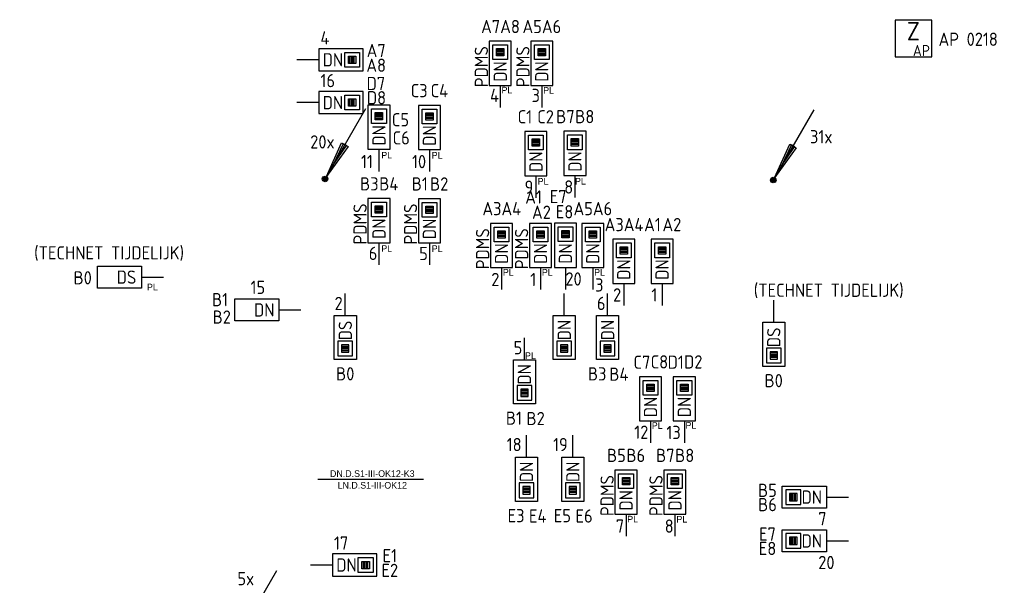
# Model space of a CAD drawing. Header units: millimetres. Extents: x 4336 to 79204, y -9688 to 63134.
# Tile 32 of 38: x 52775 to 66164, y 11857 to 19545. Entities that reach past the tile are written whole.
import ezdxf
from ezdxf.enums import TextEntityAlignment as Align

# ---------------------------------------------------------------- set-up
doc = ezdxf.new("R2010")
doc.units = ezdxf.units.MM
doc.header["$LTSCALE"] = 100
doc.linetypes.add('B0202', pattern=[28.125, 18.75, -3.125, 3.125, -3.125])
doc.layers.get('0').update_dxf_attribs({"linetype": 'CONTINUOUS'})
for name, color, linetype in [('DBTA GRO_ATTRIB', 2, 'CONTINUOUS'), ('EB6416--_ATTRIB', 1, 'CONTINUOUS'), ('EB6441--_ATTRIB', 2, 'CONTINUOUS'), ('EB6445--_ATTRIB', 2, 'CONTINUOUS'), ('EL6416--_WIRELESS-Z', 1, 'CONTINUOUS'), ('EL6441--_DATACOM', 3, 'CONTINUOUS'), ('EL644104_LEIDING4', 2, 'B0202'), ('EL6445--_DATANET', 3, 'CONTINUOUS')]:
    doc.layers.add(name, color=color, linetype=linetype)
doc.styles.add('1_5', font='isocp.shx', dxfattribs={"height": 1.5})
doc.styles.add('1_8', font='iso')
doc.styles.add('2_5', font='isocp.shx', dxfattribs={"height": 2.5})
doc.styles.add('BURO-025', font='burofont.shx', dxfattribs={"height": 2.5})
doc.styles.add('NORATT', font='isocp.shx')

# ---------------------------------------------------------------- blocks, each defined once
blk = doc.blocks.new('EA644501')
for p, q in [((-1.5, 6), (-1.5, 0)), ((1.5, 6), (-1.5, 6)), ((1.5, 0), (1.5, 6)), ((-1.5, 0), (1.5, 0))]:
    blk.add_line(p, q)
at = {"color": 2}
blk.add_line((0, 0), (0, -3), dxfattribs=at)
at = {"style": '1_8', "flags": 9}
blk.add_attdef('NUMMER', text='', height=1.8, rotation=90, dxfattribs=at).set_placement((-3.5, 8), align=Align.BOTTOM_LEFT)
at = {"style": '1_8'}
for tag, flags, p in [('NUMMERBP', 9, (1.5, 8)), ('NUMMERAP', 9, (-1.5, 8)), ('NUMMERA', 8, (-1.5, 8)), ('NUMMERB', 8, (1.5, 8))]:
    blk.add_attdef(tag, text='', height=1.8, rotation=90, dxfattribs=dict(at, flags=flags)).set_placement(p, align=Align.MIDDLE_CENTER)
at = {"style": '1_8', "flags": 8}
blk.add_attdef('CODE', text='', height=1.8, rotation=90, dxfattribs=at).set_placement((0, 0.5), align=Align.MIDDLE_LEFT)
at = {"style": '1_8', "flags": 9}
for tag, p in [('TYPE', (0, 4)), ('PDATE', (0, 2)), ('FABR', (0, 3)), ('PVERS', (0, 1)), ('PCODE', (0, 0))]:
    blk.add_attdef(tag, text='', height=1.8, dxfattribs=at).set_placement(p, align=Align.MIDDLE_CENTER)
for tag in ['VERD', 'PATCHSTR', 'PANEEL']:
    blk.add_attdef(tag, text='', height=1.8, dxfattribs=at).set_placement((2, 0), align=Align.BOTTOM_LEFT)
blk = doc.blocks.new('EA600123')
at = {"linetype": 'Continuous'}
for p, q in [((5.5, 9.53), (0.19, 0.32)), ((-0.37, 0.07), (0.37, 0.07)), ((-0.3, 0.23), (0.3, 0.23)), ((-0.37, -0.08), (0.37, -0.08)), ((-0.3, -0.23), (0.3, -0.23))]:
    blk.add_line(p, q, dxfattribs=at)
for points in [[(3.12, 4.4), (0.19, 0.32), (2.25, 4.9)], [(2.47, 4.78), (1.06, 1.84), (2.9, 4.53)]]:
    blk.add_lwpolyline(points, close=True, dxfattribs=at)
blk.add_circle((0, 0), 0.375, dxfattribs=at)
at = {"linetype": 'Continuous', "style": '1_8', "flags": 8}
blk.add_attdef('KBTALB', (5, 5), '', height=1.8, dxfattribs=at)
at = {"style": '1_8'}
for tag, flags, p in [('CODE', 9, (0, 3)), ('M_CODE', 8, (0, 0))]:
    blk.add_attdef(tag, text='', height=1.8, dxfattribs=dict(at, flags=flags)).set_placement(p, align=Align.MIDDLE_CENTER)
at = {"linetype": 'Continuous', "style": '1_8', "flags": 9}
for tag, p in [('PCODE', (1.25, 0)), ('PVERS', (1.25, -2)), ('PDATE', (1.25, -4))]:
    blk.add_attdef(tag, text='', height=1.8, dxfattribs=at).set_placement(p, align=Align.MIDDLE_LEFT)
blk = doc.blocks.new('EA644502')
for p, q in [((-1.5, 6), (-1.5, 0)), ((1.5, 6), (-1.5, 6)), ((1.5, 0), (1.5, 6)), ((-1.5, 0), (1.5, 0))]:
    blk.add_line(p, q)
at = {"color": 1}
for p, q in [((-1, 5.5), (1, 5.5)), ((-1, 3.5), (-1, 5.5)), ((1, 5.5), (1, 3.5)), ((-0.5, 5), (0.5, 5)), ((-0.5, 4), (-0.5, 5)), ((0.5, 4.8), (-0.5, 4.8)), ((0.5, 4.6), (-0.5, 4.6)), ((0.5, 4.4), (-0.5, 4.4)), ((0.5, 4.2), (-0.5, 4.2)), ((0.5, 5), (0.5, 4)), ((1, 3.5), (-1, 3.5)), ((0.5, 4), (-0.5, 4))]:
    blk.add_line(p, q, dxfattribs=at)
at = {"color": 2}
blk.add_line((0, 0), (0, -3), dxfattribs=at)
at = {"style": 'NORATT', "flags": 8}
for tag, p in [('NUMMERA', (-1.5, 8)), ('NUMMERB', (1.5, 8))]:
    blk.add_attdef(tag, text='', height=1.8, rotation=90, dxfattribs=at).set_placement(p, align=Align.MIDDLE_CENTER)
blk.add_attdef('CODE', text='', height=1.8, rotation=90, dxfattribs=at).set_placement((0, 0.5), align=Align.MIDDLE_LEFT)
at = {"style": 'NORATT', "flags": 9}
for tag, p in [('VERD', (0, 4)), ('PATCHSTR', (0, 4)), ('PANEEL', (0, 4)), ('NUMMER', (6, 3)), ('HOOGTE', (-3, 2)), ('TYPE', (0, -2.5)), ('FABR', (0, -2.5)), ('PCODE', (0, -3)), ('PVERS', (0, -3)), ('PDATE', (0, -3))]:
    blk.add_attdef(tag, text='', height=1.8, dxfattribs=at).set_placement(p, align=Align.BOTTOM_LEFT)
for tag, p in [('NUMMERAP', (8, 1.5)), ('NUMMERBP', (8, -1.5))]:
    blk.add_attdef(tag, text='', height=1.8, dxfattribs=at).set_placement(p, align=Align.MIDDLE_CENTER)
blk = doc.blocks.new('Wrls-Zender')
blk.add_lwpolyline([(-2.5, -2.5), (2.5, -2.5), (2.5, 2.5), (-2.5, 2.5)], close=True)
at = {"style": '2_5'}
blk.add_text('Z', height=2.5, dxfattribs=at).set_placement((0, 1), align=Align.MIDDLE_CENTER)
at = {"style": '1_5'}
blk.add_text('AP', height=1.5, dxfattribs=at).set_placement((2.25, -2.38), align=Align.RIGHT)
at = {"style": '1_8', "flags": 8}
blk.add_attdef('ADRES', (3, -2.5), '', height=1.8, dxfattribs=at)
at = {"style": '1_8', "flags": 9}
blk.add_attdef('M_CODE', text='', height=1.8, dxfattribs=at).set_placement((-2.5, -4.5), align=Align.MIDDLE_LEFT)

msp = doc.modelspace()

# ---------------------------------------------------------------- linework, layer by layer
at = {"layer": 'EL644104_LEIDING4', "linetype": 'ByBlock'}
msp.add_line((56830, 13300, -600), (58266, 13300, -600), dxfattribs=at)

# ---------------------------------------------------------------- block references
at = {"layer": 'EL6416--_WIRELESS-Z'}
ref = msp.add_blockref('Wrls-Zender', (64928, 19289), dxfattribs=dict(at, xscale=100, yscale=100, zscale=100))
ref.add_attrib('ADRES', 'AP 0218', (65270, 19189), dxfattribs={"layer": 'EB6416--_ATTRIB', "color": 1, "height": 180, "style": 'NORATT', "flags": 8})
at = {"layer": 'EL6441--_DATACOM'}
ref = msp.add_blockref('EA600123', (56928, 17381), dxfattribs=dict(at, xscale=100, yscale=100, zscale=100))
ref.add_attrib('KBTALB', '20x', (56726, 17794), dxfattribs={"layer": 'EB6441--_ATTRIB', "color": 1, "linetype": 'Continuous', "height": 180, "style": '1_8', "flags": 8})
ref = msp.add_blockref('EA600123', (63022, 17365), dxfattribs=dict(at, xscale=100, yscale=100, zscale=100))
ref.add_attrib('KBTALB', '31x', (63522, 17865), dxfattribs={"layer": 'EB6441--_ATTRIB', "color": 1, "linetype": 'Continuous', "height": 180, "style": '1_8', "flags": 8})
ref = msp.add_blockref('EA600123', (55717, 11101), dxfattribs=dict(at, xscale=100, yscale=100, zscale=100))
ref.add_attrib('KBTALB', '5x', (55736, 11858), dxfattribs={"layer": 'EB6441--_ATTRIB', "color": 1, "linetype": 'Continuous', "height": 180, "style": '1_8', "flags": 8})
at = {"layer": 'EL6445--_DATANET'}
ref = msp.add_blockref('EA644502', (59310, 18652), dxfattribs=dict(at, xscale=100, yscale=100, zscale=100))
ref.add_attrib('CODE', 'DN', dxfattribs={"layer": 'EB6445--_ATTRIB', "color": 1, "height": 180, "rotation": 90, "style": 'NORATT', "flags": 8}).set_placement((59310, 18702), align=Align.MIDDLE_LEFT)
ref.add_attrib('NUMMERA', 'A7', dxfattribs={"layer": 'EB6445--_ATTRIB', "color": 1, "height": 180, "style": 'NORATT', "flags": 8}).set_placement((59179, 19452), align=Align.MIDDLE_CENTER)
ref.add_attrib('NUMMERB', 'A8', dxfattribs={"layer": 'EB6445--_ATTRIB', "color": 1, "height": 180, "style": 'NORATT', "flags": 8}).set_placement((59443, 19452), align=Align.MIDDLE_CENTER)
ref.add_attrib('PATCHSTR', 'PDMS', dxfattribs={"layer": 'EB6445--_ATTRIB', "color": 1, "height": 180, "rotation": 90, "style": 'NORATT', "flags": 8}).set_placement((59197, 18627), align=Align.BOTTOM_LEFT)
ref.add_attrib('TYPE', '4', dxfattribs={"layer": 'EB6445--_ATTRIB', "color": 1, "height": 180, "style": 'NORATT', "flags": 8}).set_placement((59171, 18372), align=Align.BOTTOM_LEFT)
ref = msp.add_blockref('EA644502', (59874, 18652), dxfattribs=dict(at, xscale=100, yscale=100, zscale=100))
ref.add_attrib('CODE', 'DN', dxfattribs={"layer": 'EB6445--_ATTRIB', "color": 1, "height": 180, "rotation": 90, "style": 'NORATT', "flags": 8}).set_placement((59874, 18702), align=Align.MIDDLE_LEFT)
ref.add_attrib('NUMMERA', 'A5', dxfattribs={"layer": 'EB6445--_ATTRIB', "color": 1, "height": 180, "style": 'NORATT', "flags": 8}).set_placement((59744, 19452), align=Align.MIDDLE_CENTER)
ref.add_attrib('NUMMERB', 'A6', dxfattribs={"layer": 'EB6445--_ATTRIB', "color": 1, "height": 180, "style": 'NORATT', "flags": 8}).set_placement((60008, 19452), align=Align.MIDDLE_CENTER)
ref.add_attrib('PATCHSTR', 'PDMS', dxfattribs={"layer": 'EB6445--_ATTRIB', "color": 1, "height": 180, "rotation": 90, "style": 'NORATT', "flags": 8}).set_placement((59762, 18627), align=Align.BOTTOM_LEFT)
ref.add_attrib('TYPE', '3', dxfattribs={"layer": 'EB6445--_ATTRIB', "color": 1, "height": 180, "style": 'NORATT', "flags": 8}).set_placement((59736, 18372), align=Align.BOTTOM_LEFT)
ref = msp.add_blockref('EA644502', (56845, 19000), dxfattribs=dict(at, xscale=100, yscale=100, zscale=100, rotation=270))
ref.add_attrib('CODE', 'DN', dxfattribs={"layer": 'EB6445--_ATTRIB', "color": 1, "height": 180, "style": 'NORATT', "flags": 8}).set_placement((56895, 19000), align=Align.MIDDLE_LEFT)
ref.add_attrib('NUMMERA', 'A7', dxfattribs={"layer": 'EB6445--_ATTRIB', "color": 1, "height": 180, "style": 'NORATT', "flags": 8}).set_placement((57623, 19126), align=Align.MIDDLE_CENTER)
ref.add_attrib('NUMMERB', 'A8', dxfattribs={"layer": 'EB6445--_ATTRIB', "color": 1, "height": 180, "style": 'NORATT', "flags": 8}).set_placement((57623, 18926), align=Align.MIDDLE_CENTER)
ref.add_attrib('TYPE', '4', dxfattribs={"layer": 'EB6445--_ATTRIB', "color": 1, "height": 180, "style": 'NORATT', "flags": 8}).set_placement((56865, 19154), align=Align.BOTTOM_LEFT)
ref = msp.add_blockref('EA644502', (56845, 18418), dxfattribs=dict(at, xscale=100, yscale=100, zscale=100, rotation=270))
ref.add_attrib('CODE', 'DN', dxfattribs={"layer": 'EB6445--_ATTRIB', "color": 1, "height": 180, "style": 'NORATT', "flags": 8}).set_placement((56895, 18418), align=Align.MIDDLE_LEFT)
ref.add_attrib('NUMMERA', 'D7', dxfattribs={"layer": 'EB6445--_ATTRIB', "color": 1, "height": 180, "style": 'NORATT', "flags": 8}).set_placement((57619, 18678), align=Align.MIDDLE_CENTER)
ref.add_attrib('NUMMERB', 'D8', dxfattribs={"layer": 'EB6445--_ATTRIB', "color": 1, "height": 180, "style": 'NORATT', "flags": 8}).set_placement((57627, 18484), align=Align.MIDDLE_CENTER)
ref.add_attrib('TYPE', '16', dxfattribs={"layer": 'EB6445--_ATTRIB', "color": 1, "height": 180, "style": 'NORATT', "flags": 8}).set_placement((56865, 18573), align=Align.BOTTOM_LEFT)
ref = msp.add_blockref('EA644502', (58347, 17781), dxfattribs=dict(at, xscale=100, yscale=100, zscale=100))
ref.add_attrib('CODE', 'DN', dxfattribs={"layer": 'EB6445--_ATTRIB', "color": 1, "height": 180, "rotation": 90, "style": 'NORATT', "flags": 8}).set_placement((58347, 17831), align=Align.MIDDLE_LEFT)
ref.add_attrib('NUMMERA', 'C3', dxfattribs={"layer": 'EB6445--_ATTRIB', "color": 1, "height": 180, "style": 'NORATT', "flags": 8}).set_placement((58207, 18581), align=Align.MIDDLE_CENTER)
ref.add_attrib('NUMMERB', 'C4', dxfattribs={"layer": 'EB6445--_ATTRIB', "color": 1, "height": 180, "style": 'NORATT', "flags": 8}).set_placement((58482, 18581), align=Align.MIDDLE_CENTER)
ref.add_attrib('TYPE', '10', dxfattribs={"layer": 'EB6445--_ATTRIB', "color": 1, "height": 180, "style": 'NORATT', "flags": 8}).set_placement((58110, 17472), align=Align.BOTTOM_LEFT)
ref = msp.add_blockref('EA644502', (57661, 17783), dxfattribs=dict(at, xscale=100, yscale=100, zscale=100))
ref.add_attrib('CODE', 'DN', dxfattribs={"layer": 'EB6445--_ATTRIB', "color": 1, "height": 180, "rotation": 90, "style": 'NORATT', "flags": 8}).set_placement((57661, 17833), align=Align.MIDDLE_LEFT)
ref.add_attrib('NUMMERA', 'C5', dxfattribs={"layer": 'EB6445--_ATTRIB', "color": 1, "height": 180, "style": 'NORATT', "flags": 8}).set_placement((57953, 18185), align=Align.MIDDLE_CENTER)
ref.add_attrib('NUMMERB', 'C6', dxfattribs={"layer": 'EB6445--_ATTRIB', "color": 1, "height": 180, "style": 'NORATT', "flags": 8}).set_placement((57963, 17939), align=Align.MIDDLE_CENTER)
ref.add_attrib('TYPE', '11', dxfattribs={"layer": 'EB6445--_ATTRIB', "color": 1, "height": 180, "style": 'NORATT', "flags": 8}).set_placement((57416, 17473), align=Align.BOTTOM_LEFT)
ref = msp.add_blockref('EA644502', (59795, 17425), dxfattribs=dict(at, xscale=100, yscale=100, zscale=100))
ref.add_attrib('CODE', 'DN', dxfattribs={"layer": 'EB6445--_ATTRIB', "color": 1, "height": 180, "rotation": 90, "style": 'NORATT', "flags": 8}).set_placement((59795, 17475), align=Align.MIDDLE_LEFT)
ref.add_attrib('NUMMERA', 'C1', dxfattribs={"layer": 'EB6445--_ATTRIB', "color": 1, "height": 180, "style": 'NORATT', "flags": 8}).set_placement((59645, 18225), align=Align.MIDDLE_CENTER)
ref.add_attrib('NUMMERB', 'C2', dxfattribs={"layer": 'EB6445--_ATTRIB', "color": 1, "height": 180, "style": 'NORATT', "flags": 8}).set_placement((59926, 18225), align=Align.MIDDLE_CENTER)
ref.add_attrib('TYPE', '9', dxfattribs={"layer": 'EB6445--_ATTRIB', "color": 1, "height": 180, "style": 'NORATT', "flags": 8}).set_placement((59641, 17125), align=Align.BOTTOM_LEFT)
ref = msp.add_blockref('EA644502', (60326, 17428), dxfattribs=dict(at, xscale=100, yscale=100, zscale=100))
ref.add_attrib('CODE', 'DN', dxfattribs={"layer": 'EB6445--_ATTRIB', "color": 1, "height": 180, "rotation": 90, "style": 'NORATT', "flags": 8}).set_placement((60326, 17478), align=Align.MIDDLE_LEFT)
ref.add_attrib('NUMMERA', 'B7', dxfattribs={"layer": 'EB6445--_ATTRIB', "color": 1, "height": 180, "style": 'NORATT', "flags": 8}).set_placement((60196, 18228), align=Align.MIDDLE_CENTER)
ref.add_attrib('NUMMERB', 'B8', dxfattribs={"layer": 'EB6445--_ATTRIB', "color": 1, "height": 180, "style": 'NORATT', "flags": 8}).set_placement((60459, 18228), align=Align.MIDDLE_CENTER)
ref.add_attrib('TYPE', '8', dxfattribs={"layer": 'EB6445--_ATTRIB', "color": 1, "height": 180, "style": 'NORATT', "flags": 8}).set_placement((60180, 17127), align=Align.BOTTOM_LEFT)
ref = msp.add_blockref('EA644502', (57661, 16514), dxfattribs=dict(at, xscale=100, yscale=100, zscale=100))
ref.add_attrib('CODE', 'DN', dxfattribs={"layer": 'EB6445--_ATTRIB', "color": 1, "height": 180, "rotation": 90, "style": 'NORATT', "flags": 8}).set_placement((57661, 16564), align=Align.MIDDLE_LEFT)
ref.add_attrib('NUMMERA', 'B3', dxfattribs={"layer": 'EB6445--_ATTRIB', "color": 1, "height": 180, "style": 'NORATT', "flags": 8}).set_placement((57530, 17314), align=Align.MIDDLE_CENTER)
ref.add_attrib('NUMMERB', 'B4', dxfattribs={"layer": 'EB6445--_ATTRIB', "color": 1, "height": 180, "style": 'NORATT', "flags": 8}).set_placement((57794, 17314), align=Align.MIDDLE_CENTER)
ref.add_attrib('PATCHSTR', 'PDMS', dxfattribs={"layer": 'EB6445--_ATTRIB', "color": 1, "height": 180, "rotation": 90, "style": 'NORATT', "flags": 8}).set_placement((57548, 16489), align=Align.BOTTOM_LEFT)
ref.add_attrib('TYPE', '6', dxfattribs={"layer": 'EB6445--_ATTRIB', "color": 1, "height": 180, "style": 'NORATT', "flags": 8}).set_placement((57522, 16225), align=Align.BOTTOM_LEFT)
ref = msp.add_blockref('EA644502', (58347, 16512), dxfattribs=dict(at, xscale=100, yscale=100, zscale=100))
ref.add_attrib('CODE', 'DN', dxfattribs={"layer": 'EB6445--_ATTRIB', "color": 1, "height": 180, "rotation": 90, "style": 'NORATT', "flags": 8}).set_placement((58347, 16562), align=Align.MIDDLE_LEFT)
ref.add_attrib('NUMMERA', 'B1', dxfattribs={"layer": 'EB6445--_ATTRIB', "color": 1, "height": 180, "style": 'NORATT', "flags": 8}).set_placement((58216, 17313), align=Align.MIDDLE_CENTER)
ref.add_attrib('NUMMERB', 'B2', dxfattribs={"layer": 'EB6445--_ATTRIB', "color": 1, "height": 180, "style": 'NORATT', "flags": 8}).set_placement((58480, 17312), align=Align.MIDDLE_CENTER)
ref.add_attrib('PATCHSTR', 'PDMS', dxfattribs={"layer": 'EB6445--_ATTRIB', "color": 1, "height": 180, "rotation": 90, "style": 'NORATT', "flags": 8}).set_placement((58234, 16488), align=Align.BOTTOM_LEFT)
ref.add_attrib('TYPE', '5', dxfattribs={"layer": 'EB6445--_ATTRIB', "color": 1, "height": 180, "style": 'NORATT', "flags": 8}).set_placement((58208, 16223), align=Align.BOTTOM_LEFT)
ref = msp.add_blockref('EA644502', (59857, 16177), dxfattribs=dict(at, xscale=100, yscale=100, zscale=100))
ref.add_attrib('CODE', 'DN', dxfattribs={"layer": 'EB6445--_ATTRIB', "color": 1, "height": 180, "rotation": 90, "style": 'NORATT', "flags": 8}).set_placement((59857, 16227), align=Align.MIDDLE_LEFT)
ref.add_attrib('NUMMERA', 'A1', dxfattribs={"layer": 'EB6445--_ATTRIB', "color": 1, "height": 180, "style": 'NORATT', "flags": 8}).set_placement((59763, 17135), align=Align.MIDDLE_CENTER)
ref.add_attrib('NUMMERB', 'A2', dxfattribs={"layer": 'EB6445--_ATTRIB', "color": 1, "height": 180, "style": 'NORATT', "flags": 8}).set_placement((59870, 16928), align=Align.MIDDLE_CENTER)
ref.add_attrib('PATCHSTR', 'PDMS', dxfattribs={"layer": 'EB6445--_ATTRIB', "color": 1, "height": 180, "rotation": 90, "style": 'NORATT', "flags": 8}).set_placement((59744, 16152), align=Align.BOTTOM_LEFT)
ref.add_attrib('TYPE', '1', dxfattribs={"layer": 'EB6445--_ATTRIB', "color": 1, "height": 180, "style": 'NORATT', "flags": 8}).set_placement((59718, 15870), align=Align.BOTTOM_LEFT)
ref = msp.add_blockref('EA644502', (60196, 16178), dxfattribs=dict(at, xscale=100, yscale=100, zscale=100))
ref.add_attrib('CODE', 'DN', dxfattribs={"layer": 'EB6445--_ATTRIB', "color": 1, "height": 180, "rotation": 90, "style": 'NORATT', "flags": 8}).set_placement((60196, 16228), align=Align.MIDDLE_LEFT)
ref.add_attrib('NUMMERA', 'E7', dxfattribs={"layer": 'EB6445--_ATTRIB', "color": 1, "height": 180, "style": 'NORATT', "flags": 8}).set_placement((60098, 17141), align=Align.MIDDLE_CENTER)
ref.add_attrib('NUMMERB', 'E8', dxfattribs={"layer": 'EB6445--_ATTRIB', "color": 1, "height": 180, "style": 'NORATT', "flags": 8}).set_placement((60184, 16934), align=Align.MIDDLE_CENTER)
ref.add_attrib('TYPE', '20', dxfattribs={"layer": 'EB6445--_ATTRIB', "color": 1, "height": 180, "style": 'NORATT', "flags": 8}).set_placement((60196, 15877), align=Align.BOTTOM_LEFT)
ref = msp.add_blockref('EA644502', (59327, 16177), dxfattribs=dict(at, xscale=100, yscale=100, zscale=100))
ref.add_attrib('CODE', 'DN', dxfattribs={"layer": 'EB6445--_ATTRIB', "color": 1, "height": 180, "rotation": 90, "style": 'NORATT', "flags": 8}).set_placement((59327, 16227), align=Align.MIDDLE_LEFT)
ref.add_attrib('NUMMERA', 'A3', dxfattribs={"layer": 'EB6445--_ATTRIB', "color": 1, "height": 180, "style": 'NORATT', "flags": 8}).set_placement((59197, 16977), align=Align.MIDDLE_CENTER)
ref.add_attrib('NUMMERB', 'A4', dxfattribs={"layer": 'EB6445--_ATTRIB', "color": 1, "height": 180, "style": 'NORATT', "flags": 8}).set_placement((59460, 16977), align=Align.MIDDLE_CENTER)
ref.add_attrib('PATCHSTR', 'PDMS', dxfattribs={"layer": 'EB6445--_ATTRIB', "color": 1, "height": 180, "rotation": 90, "style": 'NORATT', "flags": 8}).set_placement((59214, 16152), align=Align.BOTTOM_LEFT)
ref.add_attrib('TYPE', '2', dxfattribs={"layer": 'EB6445--_ATTRIB', "color": 1, "height": 180, "style": 'NORATT', "flags": 8}).set_placement((59188, 15870), align=Align.BOTTOM_LEFT)
ref = msp.add_blockref('EA644502', (60568, 16177), dxfattribs=dict(at, xscale=100, yscale=100, zscale=100))
ref.add_attrib('CODE', 'DN', dxfattribs={"layer": 'EB6445--_ATTRIB', "color": 1, "height": 180, "rotation": 90, "style": 'NORATT', "flags": 8}).set_placement((60568, 16227), align=Align.MIDDLE_LEFT)
ref.add_attrib('NUMMERA', 'A5', dxfattribs={"layer": 'EB6445--_ATTRIB', "color": 1, "height": 180, "style": 'NORATT', "flags": 8}).set_placement((60438, 16977), align=Align.MIDDLE_CENTER)
ref.add_attrib('NUMMERB', 'A6', dxfattribs={"layer": 'EB6445--_ATTRIB', "color": 1, "height": 180, "style": 'NORATT', "flags": 8}).set_placement((60701, 16977), align=Align.MIDDLE_CENTER)
ref.add_attrib('TYPE', '3', dxfattribs={"layer": 'EB6445--_ATTRIB', "color": 1, "height": 180, "style": 'NORATT', "flags": 8}).set_placement((60600, 15796), align=Align.BOTTOM_LEFT)
ref = msp.add_blockref('EA644502', (60989, 15960), dxfattribs=dict(at, xscale=100, yscale=100, zscale=100))
ref.add_attrib('CODE', 'DN', dxfattribs={"layer": 'EB6445--_ATTRIB', "color": 1, "height": 180, "rotation": 90, "style": 'NORATT', "flags": 8}).set_placement((60989, 16010), align=Align.MIDDLE_LEFT)
ref.add_attrib('NUMMERA', 'A3', dxfattribs={"layer": 'EB6445--_ATTRIB', "color": 1, "height": 180, "style": 'NORATT', "flags": 8}).set_placement((60859, 16760), align=Align.MIDDLE_CENTER)
ref.add_attrib('NUMMERB', 'A4', dxfattribs={"layer": 'EB6445--_ATTRIB', "color": 1, "height": 180, "style": 'NORATT', "flags": 8}).set_placement((61123, 16760), align=Align.MIDDLE_CENTER)
ref.add_attrib('TYPE', '2', dxfattribs={"layer": 'EB6445--_ATTRIB', "color": 1, "height": 180, "style": 'NORATT', "flags": 8}).set_placement((60844, 15660), align=Align.BOTTOM_LEFT)
ref = msp.add_blockref('EA644502', (61510, 15960), dxfattribs=dict(at, xscale=100, yscale=100, zscale=100))
ref.add_attrib('CODE', 'DN', dxfattribs={"layer": 'EB6445--_ATTRIB', "color": 1, "height": 180, "rotation": 90, "style": 'NORATT', "flags": 8}).set_placement((61510, 16010), align=Align.MIDDLE_LEFT)
ref.add_attrib('NUMMERA', 'A1', dxfattribs={"layer": 'EB6445--_ATTRIB', "color": 1, "height": 180, "style": 'NORATT', "flags": 8}).set_placement((61380, 16760), align=Align.MIDDLE_CENTER)
ref.add_attrib('NUMMERB', 'A2', dxfattribs={"layer": 'EB6445--_ATTRIB', "color": 1, "height": 180, "style": 'NORATT', "flags": 8}).set_placement((61644, 16760), align=Align.MIDDLE_CENTER)
ref.add_attrib('TYPE', '1', dxfattribs={"layer": 'EB6445--_ATTRIB', "color": 1, "height": 180, "style": 'NORATT', "flags": 8}).set_placement((61365, 15660), align=Align.BOTTOM_LEFT)
ref = msp.add_blockref('EA644501', (54432, 16046), dxfattribs=dict(at, xscale=-100, yscale=100, zscale=100, rotation=90))
ref.add_attrib('CODE', 'DS', dxfattribs={"layer": 'EB6445--_ATTRIB', "color": 1, "height": 180, "style": 'NORATT', "flags": 8}).set_placement((54094, 16046), align=Align.MIDDLE_LEFT)
ref.add_attrib('NUMMERA', 'B0', dxfattribs={"layer": 'EB6445--_ATTRIB', "color": 1, "height": 180, "style": 'NORATT', "flags": 8}).set_placement((53632, 16037), align=Align.MIDDLE_CENTER)
ref.add_attrib('TYPE', '(TECHNET TIJDELIJK)', dxfattribs={"layer": 'EB6445--_ATTRIB', "color": 1, "height": 180, "style": 'NORATT', "flags": 8}).set_placement((53991, 16376), align=Align.MIDDLE_CENTER)
ref = msp.add_blockref('EA644501', (56300, 15600), dxfattribs=dict(at, xscale=-100, yscale=100, zscale=100, rotation=90))
ref.add_attrib('CODE', 'DN', dxfattribs={"layer": 'EB6445--_ATTRIB', "color": 1, "height": 180, "style": 'NORATT', "flags": 8}).set_placement((55962, 15600), align=Align.MIDDLE_LEFT)
ref.add_attrib('NUMMERA', 'B1', dxfattribs={"layer": 'EB6445--_ATTRIB', "color": 1, "height": 180, "style": 'NORATT', "flags": 8}).set_placement((55500, 15740), align=Align.MIDDLE_CENTER)
ref.add_attrib('NUMMERB', 'B2', dxfattribs={"layer": 'EB6445--_ATTRIB', "color": 1, "height": 180, "style": 'NORATT', "flags": 8}).set_placement((55523, 15503), align=Align.MIDDLE_CENTER)
ref.add_attrib('TYPE', '15', dxfattribs={"layer": 'EB6445--_ATTRIB', "color": 1, "height": 180, "style": 'NORATT', "flags": 8}).set_placement((56014, 15907), align=Align.MIDDLE_CENTER)
ref = msp.add_blockref('EA644502', (63029, 15432), dxfattribs=dict(at, xscale=-100, yscale=100, zscale=100, rotation=180))
ref.add_attrib('CODE', 'DS', dxfattribs={"layer": 'EB6445--_ATTRIB', "color": 1, "height": 180, "rotation": 90, "style": 'NORATT', "flags": 8}).set_placement((63029, 15094), align=Align.MIDDLE_LEFT)
ref.add_attrib('NUMMERA', 'B0', dxfattribs={"layer": 'EB6445--_ATTRIB', "color": 1, "height": 180, "style": 'NORATT', "flags": 8}).set_placement((63028, 14639), align=Align.MIDDLE_CENTER)
ref.add_attrib('TYPE', '(TECHNET TIJDELIJK)', dxfattribs={"layer": 'EB6445--_ATTRIB', "color": 1, "height": 180, "style": 'NORATT', "flags": 8}).set_placement((62757, 15724), align=Align.BOTTOM_LEFT)
ref = msp.add_blockref('EA644502', (57203, 15525), dxfattribs=dict(at, xscale=-100, yscale=100, zscale=100, rotation=180))
ref.add_attrib('CODE', 'DS', dxfattribs={"layer": 'EB6445--_ATTRIB', "color": 1, "height": 180, "rotation": 90, "style": 'NORATT', "flags": 8}).set_placement((57203, 15187), align=Align.MIDDLE_LEFT)
ref.add_attrib('NUMMERA', 'B0', dxfattribs={"layer": 'DBTA GRO_ATTRIB', "color": 1, "height": 180, "style": 'NORATT', "flags": 8}).set_placement((57202, 14732), align=Align.MIDDLE_CENTER)
ref.add_attrib('TYPE', '2', dxfattribs={"layer": 'EB6445--_ATTRIB', "color": 1, "height": 180, "style": 'NORATT', "flags": 8}).set_placement((57057, 15544), align=Align.BOTTOM_LEFT)
ref = msp.add_blockref('EA644502', (60180, 15525), dxfattribs=dict(at, xscale=-100, yscale=100, zscale=100, rotation=180))
ref.add_attrib('CODE', 'DN', dxfattribs={"layer": 'EB6445--_ATTRIB', "color": 1, "height": 180, "rotation": 90, "style": 'NORATT', "flags": 8}).set_placement((60180, 15187), align=Align.MIDDLE_LEFT)
ref = msp.add_blockref('EA644502', (60770, 15525), dxfattribs=dict(at, xscale=-100, yscale=100, zscale=100, rotation=180))
ref.add_attrib('CODE', 'DN', dxfattribs={"layer": 'EB6445--_ATTRIB', "color": 1, "height": 180, "rotation": 90, "style": 'NORATT', "flags": 8}).set_placement((60770, 15187), align=Align.MIDDLE_LEFT)
ref.add_attrib('NUMMERA', 'B3', dxfattribs={"layer": 'EB6445--_ATTRIB', "color": 1, "height": 180, "style": 'NORATT', "flags": 8}).set_placement((60628, 14731), align=Align.MIDDLE_CENTER)
ref.add_attrib('NUMMERB', 'B4', dxfattribs={"layer": 'EB6445--_ATTRIB', "color": 1, "height": 180, "style": 'NORATT', "flags": 8}).set_placement((60923, 14727), align=Align.MIDDLE_CENTER)
ref.add_attrib('TYPE', '6', dxfattribs={"layer": 'EB6445--_ATTRIB', "color": 1, "height": 180, "style": 'NORATT', "flags": 8}).set_placement((60624, 15545), align=Align.BOTTOM_LEFT)
ref = msp.add_blockref('EA644502', (59638, 14923), dxfattribs=dict(at, xscale=-100, yscale=100, zscale=100, rotation=180))
ref.add_attrib('CODE', 'DN', dxfattribs={"layer": 'EB6445--_ATTRIB', "color": 1, "height": 180, "rotation": 90, "style": 'NORATT', "flags": 8}).set_placement((59638, 14585), align=Align.MIDDLE_LEFT)
ref.add_attrib('NUMMERA', 'B1', dxfattribs={"layer": 'EB6445--_ATTRIB', "color": 1, "height": 180, "style": 'NORATT', "flags": 8}).set_placement((59496, 14129), align=Align.MIDDLE_CENTER)
ref.add_attrib('NUMMERB', 'B2', dxfattribs={"layer": 'EB6445--_ATTRIB', "color": 1, "height": 180, "style": 'NORATT', "flags": 8}).set_placement((59791, 14124), align=Align.MIDDLE_CENTER)
ref.add_attrib('TYPE', '5', dxfattribs={"layer": 'EB6445--_ATTRIB', "color": 1, "height": 180, "style": 'NORATT', "flags": 8}).set_placement((59492, 14943), align=Align.BOTTOM_LEFT)
ref = msp.add_blockref('EA644502', (61353, 14092), dxfattribs=dict(at, xscale=100, yscale=100, zscale=100))
ref.add_attrib('CODE', 'DN', dxfattribs={"layer": 'EB6445--_ATTRIB', "color": 1, "height": 180, "rotation": 90, "style": 'NORATT', "flags": 8}).set_placement((61353, 14142), align=Align.MIDDLE_LEFT)
ref.add_attrib('NUMMERA', 'C7', dxfattribs={"layer": 'EB6445--_ATTRIB', "color": 1, "height": 180, "style": 'NORATT', "flags": 8}).set_placement((61236, 14890), align=Align.MIDDLE_CENTER)
ref.add_attrib('NUMMERB', 'C8', dxfattribs={"layer": 'EB6445--_ATTRIB', "color": 1, "height": 180, "style": 'NORATT', "flags": 8}).set_placement((61474, 14894), align=Align.MIDDLE_CENTER)
ref.add_attrib('TYPE', '12', dxfattribs={"layer": 'EB6445--_ATTRIB', "color": 1, "height": 180, "style": 'NORATT', "flags": 8}).set_placement((61228, 13794), align=Align.BOTTOM_CENTER)
ref = msp.add_blockref('EA644502', (61813, 14092), dxfattribs=dict(at, xscale=100, yscale=100, zscale=100))
ref.add_attrib('CODE', 'DN', dxfattribs={"layer": 'EB6445--_ATTRIB', "color": 1, "height": 180, "rotation": 90, "style": 'NORATT', "flags": 8}).set_placement((61813, 14142), align=Align.MIDDLE_LEFT)
ref.add_attrib('NUMMERA', 'D1', dxfattribs={"layer": 'EB6445--_ATTRIB', "color": 1, "height": 180, "style": 'NORATT', "flags": 8}).set_placement((61696, 14890), align=Align.MIDDLE_CENTER)
ref.add_attrib('NUMMERB', 'D2', dxfattribs={"layer": 'EB6445--_ATTRIB', "color": 1, "height": 180, "style": 'NORATT', "flags": 8}).set_placement((61934, 14894), align=Align.MIDDLE_CENTER)
ref.add_attrib('TYPE', '13', dxfattribs={"layer": 'EB6445--_ATTRIB', "color": 1, "height": 180, "style": 'NORATT', "flags": 8}).set_placement((61667, 13791), align=Align.BOTTOM_CENTER)
ref = msp.add_blockref('EA644502', (59666, 13598), dxfattribs=dict(at, xscale=-100, yscale=100, zscale=100, rotation=180))
ref.add_attrib('CODE', 'DN', dxfattribs={"layer": 'EB6445--_ATTRIB', "color": 1, "height": 180, "rotation": 90, "style": 'NORATT', "flags": 8}).set_placement((59666, 13260), align=Align.MIDDLE_LEFT)
ref.add_attrib('NUMMERA', 'E3', dxfattribs={"layer": 'EB6445--_ATTRIB', "color": 1, "height": 180, "style": 'NORATT', "flags": 8}).set_placement((59525, 12804), align=Align.MIDDLE_CENTER)
ref.add_attrib('NUMMERB', 'E4', dxfattribs={"layer": 'EB6445--_ATTRIB', "color": 1, "height": 180, "style": 'NORATT', "flags": 8}).set_placement((59819, 12799), align=Align.MIDDLE_CENTER)
ref.add_attrib('TYPE', '18', dxfattribs={"layer": 'EB6445--_ATTRIB', "color": 1, "height": 180, "style": 'NORATT', "flags": 8}).set_placement((59397, 13626), align=Align.BOTTOM_LEFT)
ref = msp.add_blockref('EA644502', (60297, 13598), dxfattribs=dict(at, xscale=-100, yscale=100, zscale=100, rotation=180))
ref.add_attrib('CODE', 'DN', dxfattribs={"layer": 'EB6445--_ATTRIB', "color": 1, "height": 180, "rotation": 90, "style": 'NORATT', "flags": 8}).set_placement((60297, 13260), align=Align.MIDDLE_LEFT)
ref.add_attrib('NUMMERA', 'E5', dxfattribs={"layer": 'EB6445--_ATTRIB', "color": 1, "height": 180, "style": 'NORATT', "flags": 8}).set_placement((60155, 12804), align=Align.MIDDLE_CENTER)
ref.add_attrib('NUMMERB', 'E6', dxfattribs={"layer": 'EB6445--_ATTRIB', "color": 1, "height": 180, "style": 'NORATT', "flags": 8}).set_placement((60450, 12799), align=Align.MIDDLE_CENTER)
ref.add_attrib('TYPE', '19', dxfattribs={"layer": 'EB6445--_ATTRIB', "color": 1, "height": 180, "style": 'NORATT', "flags": 8}).set_placement((60028, 13626), align=Align.BOTTOM_LEFT)
ref = msp.add_blockref('EA644502', (61020, 12823), dxfattribs=dict(at, xscale=100, yscale=100, zscale=100))
ref.add_attrib('CODE', 'DN', dxfattribs={"layer": 'EB6445--_ATTRIB', "color": 1, "height": 180, "rotation": 90, "style": 'NORATT', "flags": 8}).set_placement((61020, 12873), align=Align.MIDDLE_LEFT)
ref.add_attrib('NUMMERA', 'B5', dxfattribs={"layer": 'EB6445--_ATTRIB', "color": 1, "height": 180, "style": 'NORATT', "flags": 8}).set_placement((60890, 13623), align=Align.MIDDLE_CENTER)
ref.add_attrib('NUMMERB', 'B6', dxfattribs={"layer": 'EB6445--_ATTRIB', "color": 1, "height": 180, "style": 'NORATT', "flags": 8}).set_placement((61153, 13623), align=Align.MIDDLE_CENTER)
ref.add_attrib('PATCHSTR', 'PDMS', dxfattribs={"layer": 'EB6445--_ATTRIB', "color": 1, "height": 180, "rotation": 90, "style": 'NORATT', "flags": 8}).set_placement((60907, 12798), align=Align.BOTTOM_LEFT)
ref.add_attrib('TYPE', '7', dxfattribs={"layer": 'EB6445--_ATTRIB', "color": 1, "height": 180, "style": 'NORATT', "flags": 8}).set_placement((60881, 12518), align=Align.BOTTOM_LEFT)
ref = msp.add_blockref('EA644502', (61685, 12823), dxfattribs=dict(at, xscale=100, yscale=100, zscale=100))
ref.add_attrib('CODE', 'DN', dxfattribs={"layer": 'EB6445--_ATTRIB', "color": 1, "height": 180, "rotation": 90, "style": 'NORATT', "flags": 8}).set_placement((61685, 12873), align=Align.MIDDLE_LEFT)
ref.add_attrib('NUMMERA', 'B7', dxfattribs={"layer": 'EB6445--_ATTRIB', "color": 1, "height": 180, "style": 'NORATT', "flags": 8}).set_placement((61555, 13623), align=Align.MIDDLE_CENTER)
ref.add_attrib('NUMMERB', 'B8', dxfattribs={"layer": 'EB6445--_ATTRIB', "color": 1, "height": 180, "style": 'NORATT', "flags": 8}).set_placement((61818, 13623), align=Align.MIDDLE_CENTER)
ref.add_attrib('PATCHSTR', 'PDMS', dxfattribs={"layer": 'EB6445--_ATTRIB', "color": 1, "height": 180, "rotation": 90, "style": 'NORATT', "flags": 8}).set_placement((61572, 12798), align=Align.BOTTOM_LEFT)
ref.add_attrib('TYPE', '8', dxfattribs={"layer": 'EB6445--_ATTRIB', "color": 1, "height": 180, "style": 'NORATT', "flags": 8}).set_placement((61546, 12518), align=Align.BOTTOM_LEFT)
ref = msp.add_blockref('EA644502', (63745, 13056), dxfattribs=dict(at, xscale=-100, yscale=100, zscale=100, rotation=90))
ref.add_attrib('CODE', 'DN', dxfattribs={"layer": 'EB6445--_ATTRIB', "color": 1, "height": 180, "style": 'NORATT', "flags": 8}).set_placement((63407, 13056), align=Align.MIDDLE_LEFT)
ref.add_attrib('NUMMERA', 'B5', dxfattribs={"layer": 'EB6445--_ATTRIB', "color": 1, "height": 180, "style": 'NORATT', "flags": 8}).set_placement((62943, 13148), align=Align.MIDDLE_CENTER)
ref.add_attrib('NUMMERB', 'B6', dxfattribs={"layer": 'EB6445--_ATTRIB', "color": 1, "height": 180, "style": 'NORATT', "flags": 8}).set_placement((62944, 12954), align=Align.MIDDLE_CENTER)
ref.add_attrib('TYPE', '7', dxfattribs={"layer": 'EB6445--_ATTRIB', "color": 1, "height": 180, "style": 'NORATT', "flags": 8}).set_placement((63634, 12618), align=Align.BOTTOM_LEFT)
ref = msp.add_blockref('EA644502', (63745, 12460), dxfattribs=dict(at, xscale=-100, yscale=100, zscale=100, rotation=90))
ref.add_attrib('CODE', 'DN', dxfattribs={"layer": 'EB6445--_ATTRIB', "color": 1, "height": 180, "style": 'NORATT', "flags": 8}).set_placement((63407, 12460), align=Align.MIDDLE_LEFT)
ref.add_attrib('NUMMERA', 'E7', dxfattribs={"layer": 'EB6445--_ATTRIB', "color": 1, "height": 180, "style": 'NORATT', "flags": 8}).set_placement((62943, 12553), align=Align.MIDDLE_CENTER)
ref.add_attrib('NUMMERB', 'E8', dxfattribs={"layer": 'EB6445--_ATTRIB', "color": 1, "height": 180, "style": 'NORATT', "flags": 8}).set_placement((62944, 12358), align=Align.MIDDLE_CENTER)
ref.add_attrib('TYPE', '20', dxfattribs={"layer": 'EB6445--_ATTRIB', "color": 1, "height": 180, "style": 'NORATT', "flags": 8}).set_placement((63634, 12023), align=Align.BOTTOM_LEFT)
ref = msp.add_blockref('EA644502', (57030, 12133), dxfattribs=dict(at, xscale=100, yscale=100, zscale=100, rotation=270))
ref.add_attrib('CODE', 'DN', dxfattribs={"layer": 'EB6445--_ATTRIB', "color": 1, "height": 180, "style": 'NORATT', "flags": 8}).set_placement((57080, 12133), align=Align.MIDDLE_LEFT)
ref.add_attrib('NUMMERA', 'E1', dxfattribs={"layer": 'EB6445--_ATTRIB', "color": 1, "height": 180, "style": 'NORATT', "flags": 8}).set_placement((57808, 12260), align=Align.MIDDLE_CENTER)
ref.add_attrib('NUMMERB', 'E2', dxfattribs={"layer": 'EB6445--_ATTRIB', "color": 1, "height": 180, "style": 'NORATT', "flags": 8}).set_placement((57808, 12060), align=Align.MIDDLE_CENTER)
ref.add_attrib('TYPE', '17', dxfattribs={"layer": 'EB6445--_ATTRIB', "color": 1, "height": 180, "style": 'NORATT', "flags": 8}).set_placement((57049, 12288), align=Align.BOTTOM_LEFT)

# ---------------------------------------------------------------- texts
at = {"layer": 'EL6445--_DATANET', "char_height": 90, "attachment_point": 5, "style": 'BURO-025'}
for s, insert, width in [('{\\C2;PL}', (59401, 18588), 1128.72), ('{\\C2;PL}', (59967, 18584), 1128.72), ('{\\C2;PL}', (57766, 17704), 298.33), ('{\\C2;PL}', (58452, 17702), 298.33), ('{\\C2;PL}', (59892, 17348), 298.33), ('{\\C2;PL}', (60400, 17350), 298.33), ('{\\C2;PL}', (57766, 16435), 298.33), ('{\\C2;PL}', (58452, 16433), 298.33), ('{\\C2;PL}', (59419, 16112), 298.33), ('{\\C2;PL}', (59949, 16111), 298.33), ('{\\C2;PL}', (60660, 16112), 298.33), ('{\\C2;PL}', (54580, 15911), 298.33), ('{\\C2;PL}', (59721, 14979), 298.33), ('{\\C2;PL}', (61444, 14029), 298.33), ('{\\C2;PL}', (61902, 14031), 298.33), ('{\\C2;DN.D.S1-III-OK12-K3}', (57570, 13375), 2336.91), ('{\\C2;LN.D.S1-III-OK12}', (57570, 13216), 2336.91), ('{\\C2;PL}', (61110, 12757), 298.33), ('{\\C2;PL}', (61779, 12755), 298.33)]:
    msp.add_mtext(s, dxfattribs=dict(at, insert=insert, width=width))

doc.saveas('drawing.dxf')
